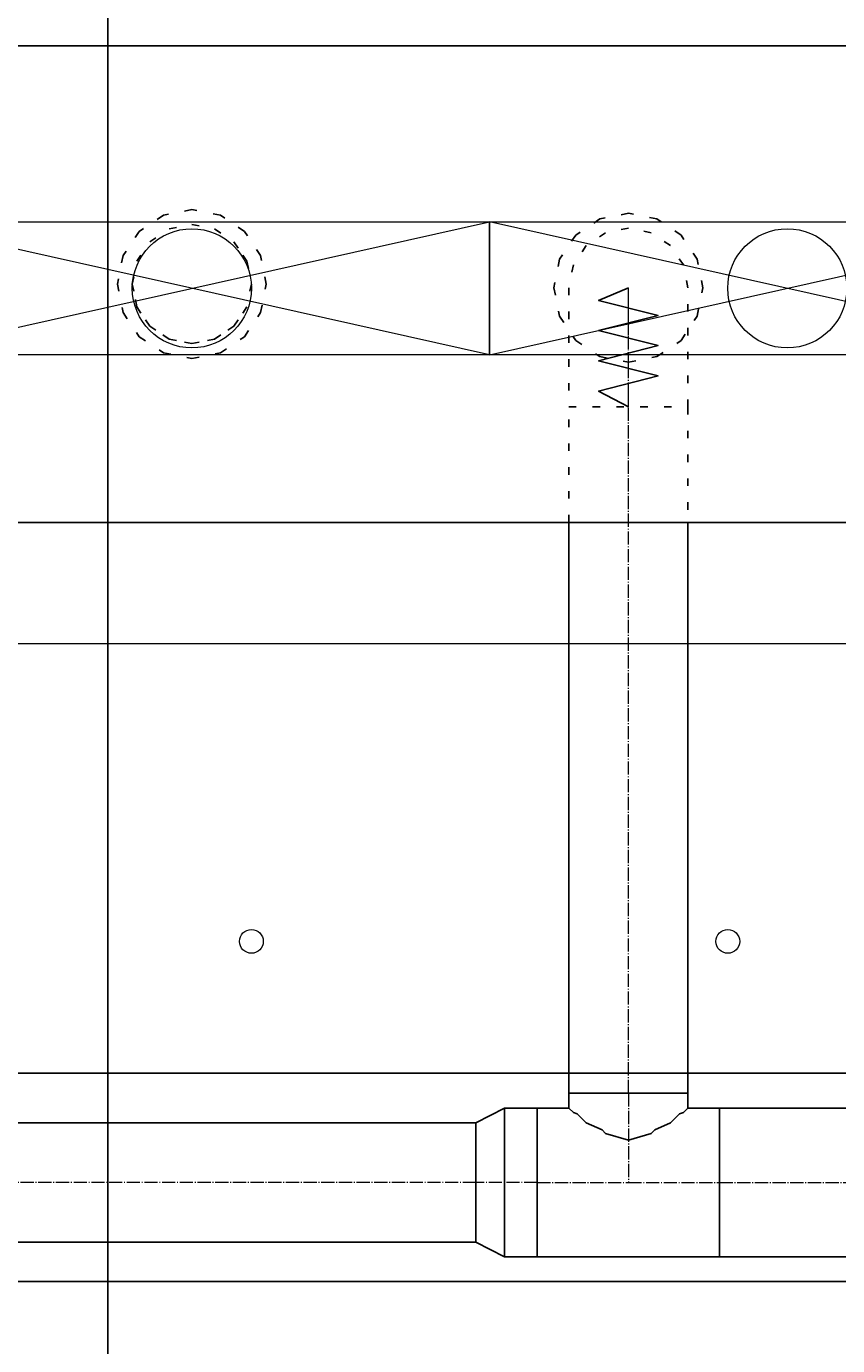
# Model space of a CAD drawing. Header units: centimetres. Extents: x -228435 to 46820, y -89367 to 152985.
# Tile 78 of 256: x -30818 to -29455, y 24221 to 26436. Entities that reach past the tile are written whole.
import ezdxf

# ---------------------------------------------------------------- set-up
doc = ezdxf.new("R2010")
doc.units = ezdxf.units.CM
doc.header["$LTSCALE"] = 50
doc.header["$PDMODE"] = 35
doc.header["$PDSIZE"] = 0.1
for name, pattern in [('CADVENT_CENTERLINE', [9.9, 7.4, -1, 0.5, -1]), ('CADVENT_HIDDEN', [0.8, 0.25, -0.55]), ('Kondygnacja  -0_5$0$HIDDEN', [9.525, 6.35, -3.175]), ('Kondygnacja  -0_5$0$HIDDEN2', [4.7625, 3.175, -1.5875])]:
    doc.linetypes.add(name, pattern=pattern)
doc.layers.get('0').update_dxf_attribs({"color": 8})
doc.layers.get('DEFPOINTS').update_dxf_attribs({"color": 8})
for name, color, linetype in [('01-103-Went PP_poziom-0_5$0$L_Nawiew', 250, 'Continuous'), ('bgde-nawiewEXP', 250, 'Continuous'), ('bgde-nawiewHIDDEN', 250, 'Continuous'), ('Kondygnacja  -0_5$0$ARCH_KONSTR_POWYŻEJ RZUTU', 8, 'Kondygnacja  -0_5$0$HIDDEN'), ('Kondygnacja  -0_5$0$ARCH_KONSTR_POWYŻEJ RZUTU_IST', 8, 'Kondygnacja  -0_5$0$HIDDEN2')]:
    doc.layers.add(name, color=color, linetype=linetype)
for name, color, linetype, lineweight in [('bgde-nawiewCEN', 7, 'Continuous', 13), ('bgde_nawiewnik', 11, 'Continuous', 5), ('Kondygnacja  -0_5$0$ARCH_INFO_WYMIARY', 8, 'Continuous', 9), ('SU Lampy kwadratowe  -05$0$ARCH_SUFITY_PODWIESZANE', 8, 'Continuous', 9)]:
    doc.layers.add(name, color=color, linetype=linetype, lineweight=lineweight)
doc.styles.add('Kondygnacja  -0_5$0$Romans', font='Romans.shx', dxfattribs={"width": 0.7})
doc.dimstyles.new('Kondygnacja  -0_5$0$Wymiary 1-100', dxfattribs={"dimtxt": 12, "dimasz": 10, "dimexe": 5, "dimexo": 0, "dimgap": 4, "dimtad": 1, "dimrnd": 0.5, "dimzin": 12, "dimdsep": 46, "dimtxsty": 'Kondygnacja  -0_5$0$Romans', "dimblk": 'Kondygnacja  -0_5$0$_Oblique', "dimcen": 10, "dimdle": 10, "dimclrt": 55, "dimazin": 0, "dimtfac": 1, "dimtmove": 1, "dimatfit": 3, "dimfxl": 8, "dimfxlon": 1, "dimtolj": 1, "dimtzin": 0, "dimarcsym": 0})

# ---------------------------------------------------------------- blocks, each defined once
blk = doc.blocks.new('SU Lampy kwadratowe  -05$0$moduł sufitu')
at = {"layer": 'SU Lampy kwadratowe  -05$0$ARCH_SUFITY_PODWIESZANE'}
blk.add_lwpolyline([(360, -360), (540, -360), (540, -540), (360, -540)], close=True, dxfattribs=at)
for centre in [(410, -410), (490, -410)]:
    blk.add_circle(centre, 2, dxfattribs=at)
blk = doc.blocks.new('SU Lampy kwadratowe  -05')
at = {"layer": 'SU Lampy kwadratowe  -05$0$ARCH_SUFITY_PODWIESZANE'}
blk.add_blockref('SU Lampy kwadratowe  -05$0$moduł sufitu', (8660, 7400), dxfattribs=at)
blk = doc.blocks.new('Kondygnacja  -0_5$0$_Oblique')
at = {"color": 0, "linetype": 'ByBlock', "lineweight": -2}
blk.add_line((-0.5, -0.5), (0.5, 0.5), dxfattribs=at)
blk = doc.blocks.new('*D152')
at = {"layer": 'DEFPOINTS', "color": 0}
for p in [(-29490, 82605), (-29490, 13059.2), (-30690, 12765)]:
    blk.add_point(p, dxfattribs=at)
at = {"layer": 'Kondygnacja  -0_5$0$ARCH_INFO_WYMIARY', "color": 0, "lineweight": -2}
for p, q in [((-30690, 13051.2), (-30690, 13064.2)), ((-29490, 13067.2), (-29490, 13054.2)), ((-30700, 13059.2), (-29480, 13059.2))]:
    blk.add_line(p, q, dxfattribs=at)
at = {"layer": 'Kondygnacja  -0_5$0$ARCH_INFO_WYMIARY', "color": 0, "lineweight": -2, "xscale": 10, "yscale": 10, "zscale": 10, "rotation": 180}
blk.add_blockref('Kondygnacja  -0_5$0$_Oblique', (-30690, 13059.2), dxfattribs=at)
at = {"layer": 'Kondygnacja  -0_5$0$ARCH_INFO_WYMIARY', "color": 0, "lineweight": -2, "xscale": 10, "yscale": 10, "zscale": 10}
blk.add_blockref('Kondygnacja  -0_5$0$_Oblique', (-29490, 13059.2), dxfattribs=at)
at = {"layer": 'Kondygnacja  -0_5$0$ARCH_INFO_WYMIARY', "color": 55, "insert": (-30090, 13069.2), "char_height": 12, "attachment_point": 5, "style": 'Kondygnacja  -0_5$0$Romans'}
blk.add_mtext('\\A1;1200', dxfattribs=at)
blk = doc.blocks.new('Kondygnacja  -0_5$0$konstrukcja istniejąca -0.5')
at = {"layer": 'Kondygnacja  -0_5$0$ARCH_KONSTR_POWYŻEJ RZUTU_IST', "ltscale": 10}
for points in [[(8738, 6967.89), (9782, 6967.89)], [(9782, 6932.89), (8738, 6932.89)]]:
    blk.add_lwpolyline(points, dxfattribs=at)
blk = doc.blocks.new('*D196')
at = {"layer": 'DEFPOINTS', "color": 0}
for p in [(-30050, 80238.2), (-30300, 80097.2), (-30300, 12523.8)]:
    blk.add_point(p, dxfattribs=at)
at = {"layer": 'Kondygnacja  -0_5$0$ARCH_INFO_WYMIARY', "color": 0, "lineweight": -2}
for p, q in [((-30040, 80097.2), (-30310, 80097.2)), ((-30300, 80089.2), (-30300, 80102.2)), ((-30050, 80105.2), (-30050, 80092.2))]:
    blk.add_line(p, q, dxfattribs=at)
at = {"layer": 'Kondygnacja  -0_5$0$ARCH_INFO_WYMIARY', "color": 0, "lineweight": -2, "xscale": 10, "yscale": 10, "zscale": 10, "rotation": 180}
blk.add_blockref('Kondygnacja  -0_5$0$_Oblique', (-30300, 80097.2), dxfattribs=at)
at = {"layer": 'Kondygnacja  -0_5$0$ARCH_INFO_WYMIARY', "color": 0, "lineweight": -2, "xscale": 10, "yscale": 10, "zscale": 10}
blk.add_blockref('Kondygnacja  -0_5$0$_Oblique', (-30050, 80097.2), dxfattribs=at)
at = {"layer": 'Kondygnacja  -0_5$0$ARCH_INFO_WYMIARY', "color": 55, "insert": (-30175, 80107.2), "char_height": 12, "attachment_point": 5, "style": 'Kondygnacja  -0_5$0$Romans'}
blk.add_mtext('\\A1;250', dxfattribs=at)
blk = doc.blocks.new('*D212')
at = {"layer": 'DEFPOINTS', "color": 0}
for p in [(-30586.3, 81900), (-30681.1, 12489.5), (9064, 12489.5)]:
    blk.add_point(p, dxfattribs=at)
at = {"layer": 'Kondygnacja  -0_5$0$ARCH_INFO_WYMIARY', "color": 0, "lineweight": -2}
for p, q in [((-30681.1, 81910), (-30681.1, 12479.5)), ((-30673.1, 81900), (-30686.1, 81900)), ((-30673.1, 12489.5), (-30686.1, 12489.5))]:
    blk.add_line(p, q, dxfattribs=at)
at = {"layer": 'Kondygnacja  -0_5$0$ARCH_INFO_WYMIARY', "color": 0, "lineweight": -2, "xscale": 10, "yscale": 10, "zscale": 10}
for p, rotation in [((-30681.1, 81900), 90), ((-30681.1, 12489.5), 270)]:
    blk.add_blockref('Kondygnacja  -0_5$0$_Oblique', p, dxfattribs=dict(at, rotation=rotation))
at = {"layer": 'Kondygnacja  -0_5$0$ARCH_INFO_WYMIARY', "color": 55, "insert": (-30691.1, 47194.8), "char_height": 12, "attachment_point": 5, "rotation": 90, "style": 'Kondygnacja  -0_5$0$Romans'}
blk.add_mtext('\\A1;69410.5', dxfattribs=at)
blk = doc.blocks.new('A$C066D7839')
at = {"layer": 'bgde_nawiewnik'}
for p, q in [((-50, -11.15), (-50, 11.15)), ((-50, 11.15), (50, 11.15)), ((-50, -11.15), (50, 11.15)), ((50, -11.15), (-50, 11.15)), ((50, 11.15), (50, -11.15)), ((50, -11.15), (-50, -11.15))]:
    blk.add_line(p, q, dxfattribs=at)
blk.add_circle((0, 0), 10, dxfattribs=at)

msp = doc.modelspace()

# ---------------------------------------------------------------- linework, layer by layer
at = {"layer": 'bgde-nawiewCEN', "linetype": 'CADVENT_CENTERLINE', "ltscale": 0.06}
for p, q in [((-29806.915, 25996.478), (-29806.915, 25996.952)), ((-29806.915, 25995.352), (-29806.915, 25996.478)), ((-29806.915, 25993.159), (-29806.915, 25995.352)), ((-29806.915, 25989.544), (-29806.915, 25993.159)), ((-29806.915, 25984.152), (-29806.915, 25989.544)), ((-29806.915, 25976.626), (-29806.915, 25984.152)), ((-29806.915, 25966.611), (-29806.915, 25976.626)), ((-29806.915, 25953.752), (-29806.915, 25966.611)), ((-29806.915, 25937.692), (-29806.915, 25953.752)), ((-29806.915, 25918.078), (-29806.915, 25937.692)), ((-29806.915, 25894.552), (-29806.915, 25918.078)), ((-29806.915, 25866.759), (-29806.915, 25894.552)), ((-29806.915, 25815.648), (-29806.915, 25866.759)), ((-29806.915, 25796.952), (-29806.915, 25815.648)), ((-29806.915, 24645.218), (-29806.915, 25796.952)), ((-29806.915, 24645.218), (-29806.915, 24495.218)), ((-30062.915, 24495.218), (-32301.144, 24495.218)), ((-29959.915, 24495.218), (-30062.915, 24495.218)), ((-29959.915, 24495.218), (-29806.915, 24495.218)), ((-29806.915, 24495.218), (-29653.915, 24495.218)), ((-29653.915, 24495.218), (-29247.534, 24495.218))]:
    msp.add_line(p, q, dxfattribs=at)
at = {"layer": 'bgde-nawiewEXP', "linetype": 'Continuous'}
for points in [[(-40588.801, 26403.234), (10635.702, 26403.234), (10635.702, 25603.234), (-40588.801, 25603.234)], [(-29906.915, 25603.234), (-29906.915, 24620.218)], [(-29906.915, 24645.218), (-29706.915, 24645.218), (-29706.915, 25603.234)], [(-29906.915, 24645.218), (-29706.915, 24645.218), (-29706.915, 24620.218)]]:
    msp.add_lwpolyline(points, dxfattribs=at)
for points in [[(-30062.915, 24395.218), (-30062.915, 24595.218), (-30014.758, 24620.218), (-30014.758, 24370.218)], [(-30014.758, 24370.218), (-30014.758, 24620.218), (-29959.915, 24620.218), (-29959.915, 24370.218)], [(-29959.915, 24370.218), (-29653.915, 24370.218), (-29653.915, 24620.218), (-29706.915, 24620.218), (-29714.527, 24612.606), (-29720.92, 24610.703), (-29736.204, 24595.418), (-29762.661, 24583.606), (-29768.647, 24577.621), (-29806.915, 24566.228), (-29845.184, 24577.621), (-29851.169, 24583.606), (-29877.626, 24595.418), (-29892.911, 24610.703), (-29899.303, 24612.606), (-29906.915, 24620.218), (-29959.915, 24620.218), (-29959.915, 24379.733)], [(-29653.915, 24370.218), (-29247.534, 24370.218), (-29247.534, 24620.218), (-29653.915, 24620.218), (-29653.915, 24379.733)], [(-32301.144, 24395.218), (-32301.144, 24595.218), (-30062.915, 24595.218), (-30062.915, 24395.218)]]:
    msp.add_lwpolyline(points, close=True, dxfattribs=at)
at = {"layer": 'bgde-nawiewHIDDEN', "linetype": 'CADVENT_HIDDEN'}
for points in [[(-30665.003, 26003.234), (-30655.488, 25955.399), (-30628.391, 25914.846), (-30587.838, 25887.749), (-30540.003, 25878.234), (-30492.167, 25887.749), (-30451.614, 25914.846), (-30424.518, 25955.399), (-30415.003, 26003.234), (-30424.518, 26051.069), (-30451.614, 26091.622), (-30492.167, 26118.719), (-30540.003, 26128.234), (-30587.838, 26118.719), (-30628.391, 26091.622), (-30655.488, 26051.069)], [(-30665.003, 26003.234), (-30655.488, 25955.399), (-30628.391, 25914.846), (-30587.838, 25887.749), (-30540.003, 25878.234), (-30492.167, 25887.749), (-30451.614, 25914.846), (-30424.518, 25955.399), (-30415.003, 26003.234), (-30424.518, 26051.069), (-30451.614, 26091.622), (-30492.167, 26118.719), (-30540.003, 26128.234), (-30587.838, 26118.719), (-30628.391, 26091.622), (-30655.488, 26051.069)], [(-29931.915, 25996.952), (-29922.4, 25949.116), (-29895.304, 25908.563), (-29854.751, 25881.467), (-29806.915, 25871.952), (-29759.08, 25881.467), (-29718.527, 25908.563), (-29691.43, 25949.116), (-29681.915, 25996.952), (-29691.43, 26044.787), (-29718.527, 26085.34), (-29759.08, 26112.437), (-29806.915, 26121.952), (-29854.751, 26112.437), (-29895.304, 26085.34), (-29922.4, 26044.787)], [(-29931.915, 25996.952), (-29922.4, 25949.116), (-29895.304, 25908.563), (-29854.751, 25881.467), (-29806.915, 25871.952), (-29759.08, 25881.467), (-29718.527, 25908.563), (-29691.43, 25949.116), (-29681.915, 25996.952), (-29691.43, 26044.787), (-29718.527, 26085.34), (-29759.08, 26112.437), (-29806.915, 26121.952), (-29854.751, 26112.437), (-29895.304, 26085.34), (-29922.4, 26044.787)], [(-30640.003, 26003.234), (-30632.391, 26041.502), (-30610.713, 26073.945), (-30578.271, 26095.622), (-30540.003, 26103.234), (-30501.734, 26095.622), (-30469.292, 26073.945), (-30447.615, 26041.502), (-30440.003, 26003.234), (-30447.615, 25964.966), (-30469.292, 25932.523), (-30501.734, 25910.846), (-30540.003, 25903.234), (-30578.271, 25910.846), (-30610.713, 25932.523), (-30632.391, 25964.966)]]:
    msp.add_lwpolyline(points, close=True, dxfattribs=at)
for points in [[(-30640.003, 26003.234), (-30632.391, 26041.502), (-30610.713, 26073.945), (-30578.271, 26095.622), (-30540.003, 26103.234), (-30501.734, 26095.622), (-30469.292, 26073.945), (-30447.615, 26041.502)], [(-29906.915, 25603.234), (-29906.915, 25796.952), (-29706.915, 25796.952), (-29706.915, 25996.952), (-29714.527, 26035.22), (-29736.204, 26067.662), (-29768.647, 26089.34), (-29806.915, 26096.952), (-29845.184, 26089.34), (-29877.626, 26067.662), (-29899.303, 26035.22), (-29906.915, 25996.952), (-29906.915, 25796.952), (-29706.915, 25796.952), (-29706.915, 25603.234)], [(-30447.615, 26041.502), (-30469.292, 26073.945)], [(-30447.615, 26041.502), (-30440.003, 26003.234), (-30447.615, 25964.966), (-30469.292, 25932.523)], [(-30640.003, 26003.234), (-30632.391, 25964.966), (-30610.713, 25932.523), (-30578.271, 25910.846), (-30540.003, 25903.234), (-30501.734, 25910.846), (-30469.292, 25932.523), (-30447.615, 25964.966)]]:
    msp.add_lwpolyline(points, dxfattribs=at)
at = {"layer": 'bgde-nawiewHIDDEN'}
for points in [[(-30540.003, 26003.234), (-30540.003, 26003.234)], [(-29806.915, 25996.952), (-29856.915, 25975.654), (-29756.915, 25950.292), (-29856.915, 25925.072), (-29756.915, 25899.787), (-29856.915, 25874.252), (-29756.915, 25848.893), (-29856.915, 25823.434), (-29806.915, 25796.952)]]:
    msp.add_lwpolyline(points, dxfattribs=at)

# ---------------------------------------------------------------- block references
at = {"layer": '01-103-Went PP_poziom-0_5$0$L_Nawiew', "xscale": 10, "yscale": 10, "zscale": 10}
for p in [(-30540, 25996.041, -1152.817), (-29540, 25996.041, -1152.817)]:
    msp.add_blockref('A$C066D7839', p, dxfattribs=at)
at = {"layer": 'Kondygnacja  -0_5$0$ARCH_KONSTR_POWYŻEJ RZUTU', "xscale": 10, "yscale": 10, "zscale": 10}
msp.add_blockref('Kondygnacja  -0_5$0$konstrukcja istniejąca -0.5', (-121140, -45000), dxfattribs=at)
at = {"layer": 'SU Lampy kwadratowe  -05$0$ARCH_SUFITY_PODWIESZANE', "xscale": 10, "yscale": 10, "zscale": 10}
msp.add_blockref('SU Lampy kwadratowe  -05', (-121140, -45000), dxfattribs=at)

# ---------------------------------------------------------------- dimensions: what is measured, and where the dimension line sits
at = {"layer": 'Kondygnacja  -0_5$0$ARCH_INFO_WYMIARY'}
for base, p1, p2, picture, middle in [((-29490, 13059.178), (-30690, 12765), (-29490, 82605), '*D152', (-30090, 13069.178)), ((-30300, 80097.163), (-30050, 80238.222), (-30300, 12523.822), '*D196', (-30175, 80107.163))]:
    dim = msp.add_linear_dim(base=base, p1=p1, p2=p2, dimstyle='Kondygnacja  -0_5$0$Wymiary 1-100', dxfattribs=at)
    dim.commit()
    dim.dimension.update_dxf_attribs({"geometry": picture, "text_midpoint": middle})
dim = msp.add_linear_dim(base=(-30681.114, 12489.5), p1=(-30586.301, 81900), p2=(9064, 12489.5), angle=90, dimstyle='Kondygnacja  -0_5$0$Wymiary 1-100', dxfattribs=at)
dim.commit()
dim.dimension.update_dxf_attribs({"geometry": '*D212', "text_midpoint": (-30691.114, 47194.75)})

doc.saveas('drawing.dxf')
